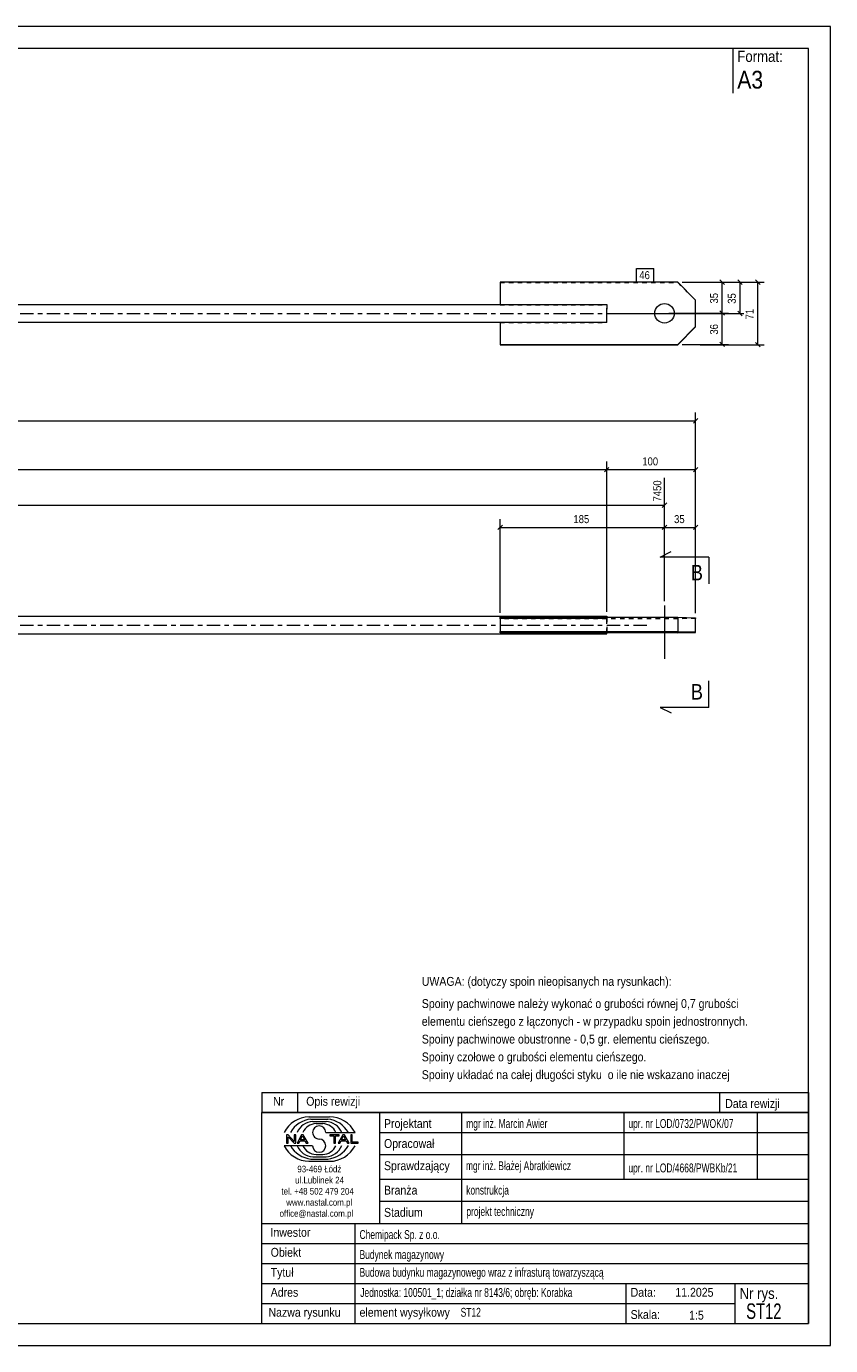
# Model space of a CAD drawing. Header units: millimetres. Extents: x 0 to 420, y 0 to 297.
# Tile 2 of 2: x 239 to 420, y 0 to 297. Entities that reach past the tile are written whole.
import ezdxf

# ---------------------------------------------------------------- set-up
doc = ezdxf.new("R2010")
doc.units = ezdxf.units.MM
for name, pattern in [('XKITLINE00', [0]), ('XKITLINE01', [4, 1, -1, 1, -1]), ('XKITLINE03', [6, 3, -1, 1, -1])]:
    doc.linetypes.add(name, pattern=pattern)
for name, color, linetype, lineweight in [('Arkusz rysunku', 3, 'Continuous', 0), ('Element', 2, 'Continuous', 0), ('Inny typ obiektu', 7, 'Continuous', 0), ('Przekrój', 7, 'Continuous', 0), ('Wymiar', 4, 'Continuous', 0), ('Znak elementu', 2, 'Continuous', 0), ('Śruba', 3, 'Continuous', 0)]:
    doc.layers.add(name, color=color, linetype=linetype, lineweight=lineweight)
doc.styles.add('ARIAL', font='ARIAL.TTF')

msp = doc.modelspace()

# ---------------------------------------------------------------- linework, layer by layer
at = {"layer": 'Arkusz rysunku', "linetype": 'XKITLINE00', "lineweight": 0}
for p, q in [((420, 297), (0, 297)), ((420, 297), (415, 297)), ((420, 0), (420, 297)), ((415, 292), (5, 292)), ((415, 5), (415, 292)), ((5, 5), (415, 5)), ((0, 0), (420, 0))]:
    msp.add_line(p, q, dxfattribs=at)
at = {"layer": 'Element', "linetype": 'XKITLINE00', "lineweight": 0}
for p, q in [((385.62, 239.4), (345.62, 239.4)), ((345.62, 239.4), (345.62, 234.36)), ((389.62, 235.4), (385.62, 239.4)), ((389.62, 229.33), (389.62, 235.4)), ((201.62, 234.36), (369.62, 234.36)), ((345.62, 234.4), (369.62, 234.4)), ((369.62, 234.4), (369.62, 233.53)), ((369.62, 233.53), (369.62, 233.36)), ((369.62, 231.26), (369.62, 233.36)), ((345.62, 230.36), (201.62, 230.36)), ((345.62, 230.4), (369.62, 230.4)), ((345.62, 230.4), (345.62, 225.33)), ((369.62, 230.4), (369.62, 231.26)), ((385.62, 225.41), (389.62, 229.4)), ((385.62, 225.33), (389.62, 229.33)), ((345.62, 225.41), (385.62, 225.41)), ((345.62, 225.33), (385.62, 225.33)), ((385.62, 225.41), (385.62, 225.33)), ((201.62, 164.21), (369.62, 164.21)), ((345.62, 163.97), (385.62, 163.97)), ((345.62, 163.97), (345.62, 160.77)), ((369.62, 164.21), (369.62, 163.97)), ((385.62, 163.97), (389.62, 163.88)), ((385.62, 163.97), (385.62, 160.77)), ((389.62, 160.53), (389.62, 163.88)), ((345.62, 160.65), (345.62, 160.77)), ((345.62, 160.77), (385.62, 160.77)), ((369.62, 160.65), (345.62, 160.65)), ((369.62, 160.63), (369.62, 160.65)), ((369.62, 160.48), (369.62, 160.63)), ((369.62, 160.21), (369.62, 160.48)), ((385.62, 160.44), (369.62, 160.44)), ((385.62, 160.77), (389.62, 160.68)), ((385.62, 160.44), (389.62, 160.53)), ((201.62, 160.21), (369.62, 160.21))]:
    msp.add_line(p, q, dxfattribs=at)
at = {"layer": 'Element', "linetype": 'XKITLINE01', "lineweight": 0}
for p, q in [((345.62, 239.32), (385.62, 239.32)), ((385.62, 239.4), (385.62, 239.32)), ((385.62, 239.32), (389.62, 235.32)), ((345.62, 234.32), (345.62, 234.36)), ((345.62, 234.36), (345.62, 234.32)), ((345.62, 234.32), (369.62, 234.32)), ((369.62, 234.36), (369.62, 233.53)), ((369.62, 231.26), (369.62, 233.53)), ((369.62, 230.36), (345.62, 230.36)), ((345.62, 230.33), (369.62, 230.33)), ((369.62, 230.63), (369.62, 231.26)), ((369.62, 230.36), (369.62, 231.26)), ((369.62, 230.33), (369.62, 230.4)), ((369.62, 230.33), (369.62, 230.4)), ((345.62, 163.85), (345.62, 163.97)), ((369.62, 163.85), (345.62, 163.85)), ((345.62, 163.63), (345.62, 163.76)), ((345.62, 163.76), (369.62, 163.76)), ((385.62, 163.63), (345.62, 163.63)), ((369.62, 160.48), (369.62, 163.97)), ((369.62, 163.76), (369.62, 163.85)), ((369.62, 163.85), (369.62, 160.65)), ((389.62, 163.73), (385.62, 163.63)), ((389.62, 163.88), (389.62, 163.73)), ((345.62, 160.44), (345.62, 160.65)), ((345.62, 160.56), (369.62, 160.56)), ((369.62, 160.44), (345.62, 160.44)), ((369.62, 160.63), (369.62, 160.77)), ((369.62, 160.56), (369.62, 160.63)), ((385.62, 160.77), (385.62, 160.44))]:
    msp.add_line(p, q, dxfattribs=at)
at = {"layer": 'Element', "linetype": 'XKITLINE03', "lineweight": 0}
for p, q in [((201.62, 232.36), (379.62, 232.36)), ((201.62, 162.21), (379.62, 162.21))]:
    msp.add_line(p, q, dxfattribs=at)
at = {"layer": 'Inny typ obiektu', "linetype": 'XKITLINE00', "lineweight": 0}
for p, q in [((398, 292), (398, 282)), ((292, 57), (292, 52.5)), ((292, 57), (415, 57)), ((300, 57), (300, 52.5)), ((395, 57), (395, 52.5)), ((415, 57), (415, 52.5)), ((415, 52.5), (292, 52.5)), ((292, 5), (292, 52.5)), ((292, 52.5), (415, 52.5)), ((302.62, 51.49), (307.23, 51.5)), ((303.07, 50.99), (306.86, 51)), ((303.46, 50.49), (306.45, 50.49)), ((318.5, 52.5), (318.5, 27.5)), ((337, 27.5), (337, 52.5)), ((373.5, 52.5), (373.5, 37.5)), ((403.5, 52.5), (403.5, 37.5)), ((415, 52.5), (415, 5)), ((304.2, 49.98), (305.73, 49.99)), ((306.42, 47.99), (312.98, 47.99)), ((318.5, 48), (415, 48)), ((303.43, 45.01), (297, 45.01)), ((297.93, 47.44), (297.57, 47.44)), ((297.57, 47.44), (297.57, 45.56)), ((297.57, 45.56), (297.9, 45.56)), ((297.9, 47.04), (299.29, 45.56)), ((297.9, 45.56), (297.9, 47.04)), ((299.31, 45.96), (297.93, 47.44)), ((299.29, 45.56), (299.65, 45.56)), ((299.65, 47.44), (299.31, 47.44)), ((299.31, 47.44), (299.31, 45.96)), ((299.65, 45.56), (299.65, 47.44)), ((300.96, 47.44), (299.94, 45.56)), ((299.94, 45.56), (300.31, 45.56)), ((300.31, 45.56), (300.61, 46.13)), ((300.61, 46.13), (301.71, 46.13)), ((300.71, 46.33), (301.14, 47.24)), ((301.6, 46.33), (300.71, 46.33)), ((301.33, 47.44), (300.96, 47.44)), ((301.14, 47.24), (301.6, 46.33)), ((302.41, 45.56), (301.33, 47.44)), ((301.71, 46.13), (302.02, 45.56)), ((302.02, 45.56), (302.41, 45.56)), ((309.43, 47.44), (307.34, 47.44)), ((307.34, 47.44), (307.34, 47.22)), ((307.34, 47.22), (308.21, 47.22)), ((308.21, 47.22), (308.21, 45.56)), ((308.21, 45.56), (308.56, 45.56)), ((308.56, 45.56), (308.56, 47.22)), ((308.56, 47.22), (309.43, 47.22)), ((310.21, 47.44), (309.2, 45.56)), ((309.2, 45.56), (309.57, 45.56)), ((309.43, 47.22), (309.43, 47.44)), ((309.57, 45.56), (309.86, 46.13)), ((309.86, 46.13), (310.96, 46.13)), ((309.96, 46.33), (310.39, 47.24)), ((310.86, 46.33), (309.96, 46.33)), ((310.59, 47.44), (310.21, 47.44)), ((310.4, 47.24), (310.39, 47.24)), ((310.4, 47.24), (310.86, 46.33)), ((311.67, 45.56), (310.59, 47.44)), ((310.96, 46.13), (311.27, 45.56)), ((311.27, 45.56), (311.67, 45.56)), ((312.36, 47.44), (312.01, 47.44)), ((312.01, 47.44), (312.01, 45.56)), ((312.01, 45.56), (313.66, 45.56)), ((312.36, 45.78), (312.36, 47.44)), ((313.66, 45.78), (312.36, 45.78)), ((313.66, 45.56), (313.66, 45.78)), ((303.07, 42.01), (306.86, 42)), ((303.46, 42.51), (306.45, 42.51)), ((304.2, 43.02), (305.73, 43.01)), ((318.5, 43), (415, 43)), ((302.62, 41.51), (307.23, 41.5)), ((318.5, 37.5), (415, 37.5)), ((318.5, 32.5), (415, 32.5)), ((292, 27.5), (415, 27.5)), ((313, 5), (313, 27.5)), ((292, 23), (415, 23)), ((292, 18.5), (415, 18.5)), ((292, 14), (415, 14)), ((374, 5), (374, 14)), ((398.5, 5), (398.5, 14)), ((292, 9.5), (398.5, 9.5)), ((292, 5), (415, 5))]:
    msp.add_line(p, q, dxfattribs=at)
for centre, radius, start, end in [((302.72, 45.08), 6.42, 90.8317, 153.0136), ((303.67, 45), 6.02, 95.7347, 150.2266), ((306.22, 46.41), 4.08, 22.7023, 86.7527), ((306.24, 44.98), 6.04, 29.8256, 84.1252), ((307.25, 45.07), 6.43, 27.0191, 90.199), ((303.7, 46.42), 4.07, 93.3428, 157.3393), ((304.33, 46.6), 3.38, 92.229, 155.8008), ((304.92, 47.99), 1.49, 0.0741, 179.9259), ((304.92, 47.99), 1.49, 179.9259, 270), ((305.59, 46.6), 3.39, 24.2351, 87.5913), ((302.72, 47.92), 6.42, 206.9864, 269.1683), ((303.67, 48), 6.02, 209.7734, 264.2653), ((303.7, 46.58), 4.07, 202.6607, 266.6572), ((304.33, 46.4), 3.38, 204.1992, 267.771), ((304.92, 45.01), 1.49, 180.0741, 359.9259), ((304.92, 45), 1.49, 0.0741, 90), ((305.59, 46.4), 3.39, 272.4087, 335.7649), ((306.22, 46.59), 4.08, 273.2473, 337.2977), ((306.24, 48.02), 6.04, 275.8748, 330.1744), ((307.25, 47.93), 6.43, 269.801, 332.9809)]:
    msp.add_arc(centre, radius, start, end, dxfattribs=at)
at = {"layer": 'Przekrój', "linetype": 'XKITLINE00', "lineweight": 0}
for p, q in [((381.62, 177.52), (384.12, 178.77)), ((386.62, 177.52), (381.62, 177.52)), ((392.62, 177.52), (386.62, 177.52)), ((392.62, 177.52), (392.62, 171.52)), ((392.62, 143.69), (392.62, 149.69)), ((381.62, 143.69), (384.12, 142.44)), ((386.62, 143.69), (381.62, 143.69)), ((392.62, 143.69), (386.62, 143.69))]:
    msp.add_line(p, q, dxfattribs=at)
at = {"layer": 'Wymiar', "linetype": 'XKITLINE00', "lineweight": 0}
for p, q in [((386.62, 239.4), (397.06, 239.4)), ((390.62, 239.4), (405.06, 239.4)), ((390.62, 239.4), (401.06, 239.4)), ((395.11, 239.91), (396.13, 238.89)), ((395.62, 232.47), (395.62, 239.4)), ((399.11, 239.91), (400.13, 238.89)), ((399.62, 232.36), (399.62, 239.4)), ((403.11, 239.91), (404.13, 238.89)), ((403.62, 225.33), (403.62, 239.4)), ((370.62, 232.36), (400.5, 232.36)), ((383.62, 232.47), (397.06, 232.47)), ((383.62, 232.47), (397.06, 232.47)), ((395.11, 232.98), (396.13, 231.96)), ((395.11, 232.98), (396.13, 231.96)), ((395.62, 225.41), (395.62, 232.47)), ((399.11, 232.87), (400.13, 231.85)), ((395.11, 225.91), (396.13, 224.9)), ((403.11, 225.84), (404.13, 224.82)), ((386.62, 225.41), (397.06, 225.41)), ((390.62, 225.33), (405.06, 225.33)), ((16.62, 208.21), (389.62, 208.21)), ((390.13, 208.72), (389.11, 207.7)), ((389.62, 164.88), (389.62, 210.07)), ((369.62, 165.21), (369.62, 199.07)), ((369.62, 165.21), (369.62, 199.07)), ((389.62, 164.88), (389.62, 199.07)), ((32.62, 197.21), (369.62, 197.21)), ((370.13, 197.72), (369.11, 196.7)), ((370.13, 197.72), (369.11, 196.7)), ((369.62, 197.21), (389.62, 197.21)), ((390.13, 197.72), (389.11, 196.7)), ((382.62, 167.6), (382.62, 195.37)), ((32.62, 189.21), (382.62, 189.21)), ((383.13, 189.72), (382.11, 188.7)), ((346.13, 184.72), (345.11, 183.7)), ((345.62, 164.97), (345.62, 186.07)), ((345.62, 184.21), (382.62, 184.21)), ((383.13, 184.72), (382.11, 183.7)), ((383.13, 184.72), (382.11, 183.7)), ((382.62, 167.6), (382.62, 186.07)), ((382.62, 167.6), (382.62, 186.07)), ((382.62, 184.21), (389.62, 184.21)), ((390.13, 184.72), (389.11, 183.7)), ((389.62, 164.88), (389.62, 186.07))]:
    msp.add_line(p, q, dxfattribs=at)
at = {"layer": 'Znak elementu', "linetype": 'XKITLINE00', "lineweight": 0}
for p, q in [((376.35, 242.5), (380.22, 242.5)), ((376.35, 239.5), (376.35, 242.5)), ((380.22, 239.5), (380.22, 242.5)), ((376.35, 239.5), (380.22, 239.5))]:
    msp.add_line(p, q, dxfattribs=at)
at = {"layer": 'Śruba', "linetype": 'XKITLINE00', "lineweight": 0}
for p, q in [((382.62, 232.47), (382.62, 232.18)), ((382.62, 166.6), (382.62, 154.61))]:
    msp.add_line(p, q, dxfattribs=at)
msp.add_circle((382.62, 232.4), 2.2, dxfattribs=at)

# ---------------------------------------------------------------- texts
at = {"layer": 'Inny typ obiektu', "style": 'ARIAL'}
for s, height, width, p in [('Format:', 2.5, 0.85, (399, 289)), ('A3', 4, 0.85, (399, 283)), ('UWAGA: (dotyczy spoin nieopisanych na rysunkach):', 2, 0.85, (328, 81)), ('Spoiny pachwinowe należy wykonać o grubości równej 0,7 grubości', 2, 0.85, (328, 76)), ('elementu cieńszego z łączonych - w przypadku spoin jednostronnych.', 2, 0.85, (328, 72)), ('Spoiny pachwinowe obustronne - 0,5 gr. elementu cieńszego.', 2, 0.85, (328, 68)), ('Spoiny czołowe o grubości elementu cieńszego.', 2, 0.85, (328, 64)), ('Spoiny układać na całej długości styku  o ile nie wskazano inaczej', 2, 0.85, (328, 60)), ('Nr', 2, 0.85, (294.54, 54)), ('Opis rewizji', 2, 0.85, (302, 54)), ('Data rewizji', 2, 0.85, (396.28, 53.5)), ('Projektant', 2, 0.85, (319.5, 49)), ('mgr inż. Marcin Awier', 2, 0.68, (338, 49)), ('upr. nr LOD/0732/PWOK/07', 2, 0.68, (374.5, 49)), ('Opracował', 2, 0.85, (319.5, 44.5)), ('Sprawdzający', 2, 0.85, (319.5, 39.5)), ('mgr inż. Błażej Abratkiewicz', 2, 0.68, (337.94, 39.5)), ('93-469 Łódź', 1.5, 0.85, (300, 39)), ('upr. nr LOD/4668/PWBKb/21', 2, 0.68, (374.5, 39)), ('ul.Lublinek 24', 1.5, 0.85, (299.5, 36.5)), ('Branża', 2, 0.85, (319.5, 34)), ('konstrukcja', 2, 0.68, (338, 34)), ('tel. +48 502 479 204', 1.5, 0.85, (296.41, 34)), ('www.nastal.com.pl', 1.5, 0.85, (297.5, 31.5)), ('office@nastal.com.pl', 1.5, 0.85, (296, 29)), ('Stadium', 2, 0.85, (319.5, 29)), ('projekt techniczny', 2, 0.68, (338.04, 29.19)), ('Inwestor', 2, 0.85, (293.96, 24.5)), ('Chemipack Sp. z o.o.', 2, 0.68, (314, 24)), ('Obiekt', 2, 0.85, (294, 20)), ('Budynek magazynowy', 2, 0.68, (314, 19.5)), ('Tytuł', 2, 0.85, (294, 15.5)), ('Budowa budynku magazynowego wraz z infrasturą towarzyszącą', 2, 0.68, (314, 15.5)), ('Adres', 2, 0.85, (294, 11)), ('Jednostka: 100501_1; działka nr 8143/6; obręb: Korabka', 2, 0.68, (314.16, 10.96)), ('Data:', 2, 0.85, (375, 11)), ('11.2025', 2, 0.85, (385.06, 11)), ('Nr rys.', 2.5, 0.85, (399.5, 10.5)), ('ST12', 3.5, 0.68, (401, 6)), ('Nazwa rysunku', 2, 0.85, (293.5, 6.5)), ('element wysyłkowy', 2, 0.85, (314, 6.5)), ('ST12', 2, 0.68, (336.75, 6.5)), ('Skala:', 2, 0.85, (375, 6)), ('1:5', 2, 0.85, (388.16, 5.85))]:
    msp.add_text(s, height=height, dxfattribs=dict(at, width=width)).set_placement(p)
at = {"layer": 'Przekrój', "style": 'ARIAL', "width": 0.85}
for p in [(388.51, 172.27), (388.51, 145.44)]:
    msp.add_text('B', height=3.5, dxfattribs=at).set_placement(p)
at = {"layer": 'Wymiar', "style": 'ARIAL', "width": 0.85}
for s, p in [('35', (394.66, 234.6)), ('35', (398.66, 234.55)), ('71', (402.66, 231.03)), ('36', (394.66, 227.6)), ('7450', (381.9, 190.03))]:
    msp.add_text(s, height=1.8, rotation=90.0002, dxfattribs=at).set_placement(p)
for s, p in [('100', (377.62, 198.17)), ('185', (362.12, 185.17)), ('35', (384.78, 185.17))]:
    msp.add_text(s, height=1.8, dxfattribs=at).set_placement(p)
at = {"layer": 'Znak elementu', "style": 'ARIAL', "width": 0.85}
msp.add_text('46', height=1.8, dxfattribs=at).set_placement((376.95, 240.1))

doc.saveas('drawing.dxf')
